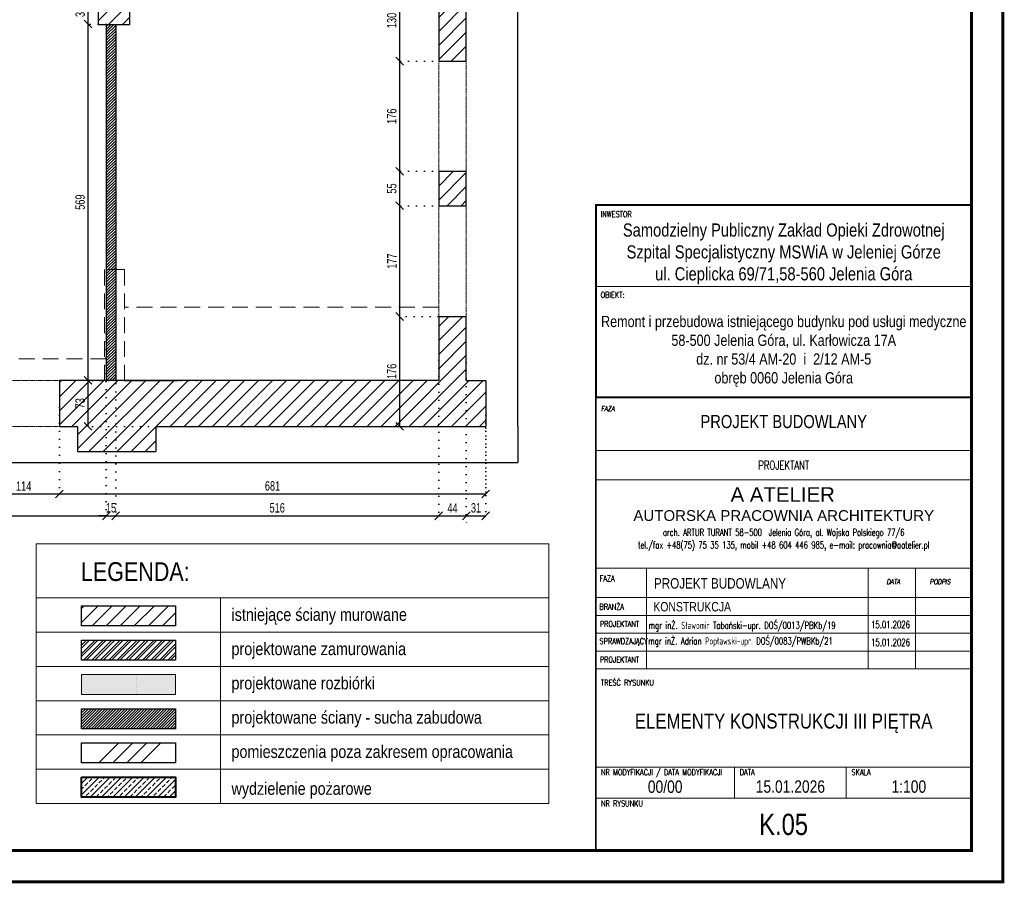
# Model space of a CAD drawing. Header units: millimetres. Extents: x 11149 to 111407, y -107619 to -23630.
# Tile 15 of 245: x 15882 to 17454, y -40605 to -39225. Entities that reach past the tile are written whole.
import ezdxf
from ezdxf.enums import TextEntityAlignment as Align

# ---------------------------------------------------------------- set-up
doc = ezdxf.new("R2010")
doc.units = ezdxf.units.MM
doc.header["$LTSCALE"] = 2
for name, pattern in [('DOT', [6.35, 0, -6.35]), ('HIDDEN', [9.525, 6.35, -3.175]), ('HIDDENX2', [19.05, 12.7, -6.35])]:
    doc.linetypes.add(name, pattern=pattern)
doc.layers.get('0').update_dxf_attribs({"plot": 0})
doc.layers.get('Defpoints').update_dxf_attribs({"color": 1})
for name, color, linetype, lineweight in [('0_OPIS', 7, 'Continuous', 13), ('3DPLAN_A_WYSOKOŚCI ZMIANA', 144, 'HIDDENX2', 5), ('A_KRESKOWANIE', 9, 'Continuous', 0), ('A_opisy', 111, 'Continuous', 15), ('A_WYBURZENIA', 6, 'Continuous', 0), ('A_ściany mur', 2, 'Continuous', 30), ('e-cad_wymiary', 4, 'Continuous', 9), ('TABELKA-OPIS', 136, 'Continuous', 13)]:
    doc.layers.add(name, color=color, linetype=linetype, lineweight=lineweight)
for name, color, linetype in [('3DPLAN_A_KRESKOWANIE 1', 253, 'Continuous'), ('3DPLAN_A_OPIS', 8, 'Continuous'), ('3DPLAN_K_OBRYS WIDOK', 242, 'Continuous')]:
    doc.layers.add(name, color=color, linetype=linetype)
doc.styles.add('e-cad_1', font='arial.ttf', dxfattribs={"width": 0.7})
doc.styles.add('J-ROMANS', font='ROMANS.SHX', dxfattribs={"width": 0.7, "oblique": 10})
doc.styles.add('J-SWIS', font='arial.ttf', dxfattribs={"width": 0.8})
doc.styles.add('J-SWIS-BOLD', font='arial.ttf', dxfattribs={"width": 0.8})
doc.styles.add('T2_100_cm', font='ARIALN.TTF')
doc.styles.add('T3_100_cm', font='ARIALN.TTF', dxfattribs={"height": 30})
doc.dimstyles.new('e-cad_1_100_[cm]', dxfattribs={"dimscale": 10, "dimtxt": 1.5, "dimasz": 1.25, "dimexe": 1.25, "dimexo": 0.625, "dimgap": 0.5, "dimtad": 1, "dimdec": 0, "dimrnd": 1, "dimzin": 1, "dimtxsty": 'e-cad_1', "dimblk": 'OBLIQUE', "dimcen": 2.5, "dimclrd": 256, "dimclre": 252, "dimclrt": 7, "dimadec": 0, "dimazin": 0, "dimtfac": 1, "dimtix": 1, "dimtmove": 2, "dimatfit": 3, "dimldrblk": 'NONE', "dimfxl": 60, "dimfxlon": 1, "dimarcsym": 0})

# ---------------------------------------------------------------- blocks, each defined once
blk = doc.blocks.new('_OBLIQUE')
at = {"color": 0, "linetype": 'ByBlock', "lineweight": -2}
blk.add_line((-0.5, -0.5), (0.5, 0.5), dxfattribs=at)
blk = doc.blocks.new('*D620')
at = {"layer": 'Defpoints', "color": 0}
for p in [(15945, -39838.1), (15831, -39860.6), (15945, -39982.9)]:
    blk.add_point(p, dxfattribs=at)
at = {"layer": 'e-cad_wymiary', "color": 252, "linetype": 'DOT', "lineweight": -2}
for p, q in [((15945, -39844.4), (15945, -39995.4)), ((15831, -39866.9), (15831, -39995.4))]:
    blk.add_line(p, q, dxfattribs=at)
at = {"layer": 'e-cad_wymiary', "lineweight": -2}
blk.add_line((15831, -39982.9), (15945, -39982.9), dxfattribs=at)
at = {"layer": 'e-cad_wymiary', "lineweight": -2, "xscale": 12.5, "yscale": 12.5, "zscale": 12.5, "rotation": 180}
blk.add_blockref('_OBLIQUE', (15831, -39982.9), dxfattribs=at)
at = {"layer": 'e-cad_wymiary', "lineweight": -2, "xscale": 12.5, "yscale": 12.5, "zscale": 12.5}
blk.add_blockref('_OBLIQUE', (15945, -39982.9), dxfattribs=at)
at = {"layer": 'e-cad_wymiary', "color": 7, "insert": (15888, -39970.4), "char_height": 15, "attachment_point": 5, "style": 'e-cad_1'}
blk.add_mtext('114', dxfattribs=at)
blk = doc.blocks.new('_None')
blk = doc.blocks.new('*D621')
at = {"layer": 'Defpoints', "color": 0}
for p in [(15945, -39838.1), (16626, -39858.2), (16626, -39982.9)]:
    blk.add_point(p, dxfattribs=at)
at = {"layer": 'e-cad_wymiary', "color": 252, "linetype": 'DOT', "lineweight": -2}
for p, q in [((15945, -39844.4), (15945, -39995.4)), ((16626, -39864.4), (16626, -39995.4))]:
    blk.add_line(p, q, dxfattribs=at)
at = {"layer": 'e-cad_wymiary', "lineweight": -2}
blk.add_line((15945, -39982.9), (16626, -39982.9), dxfattribs=at)
at = {"layer": 'e-cad_wymiary', "lineweight": -2, "xscale": 12.5, "yscale": 12.5, "zscale": 12.5, "rotation": 180}
blk.add_blockref('_OBLIQUE', (15945, -39982.9), dxfattribs=at)
at = {"layer": 'e-cad_wymiary', "lineweight": -2, "xscale": 12.5, "yscale": 12.5, "zscale": 12.5}
blk.add_blockref('_OBLIQUE', (16626, -39982.9), dxfattribs=at)
at = {"layer": 'e-cad_wymiary', "color": 7, "insert": (16285.5, -39970.2), "char_height": 15, "attachment_point": 5, "style": 'e-cad_1'}
blk.add_mtext('681', dxfattribs=at)
blk = doc.blocks.new('*D640')
at = {"layer": 'Defpoints', "color": 0, "ltscale": 0.5}
for p in [(16020, -39720.1), (15436, -39772.5), (16020, -40017.9)]:
    blk.add_point(p, dxfattribs=at)
at = {"layer": 'e-cad_wymiary', "color": 252, "linetype": 'DOT', "lineweight": -2}
for p, q in [((16020, -39726.3), (16020, -40030.4)), ((15436, -39778.7), (15436, -40030.4))]:
    blk.add_line(p, q, dxfattribs=at)
at = {"layer": 'e-cad_wymiary', "lineweight": -2}
blk.add_line((15436, -40017.9), (16020, -40017.9), dxfattribs=at)
at = {"layer": 'e-cad_wymiary', "lineweight": -2, "ltscale": 0.5, "xscale": 12.5, "yscale": 12.5, "zscale": 12.5, "rotation": 180}
blk.add_blockref('_OBLIQUE', (15436, -40017.9), dxfattribs=at)
at = {"layer": 'e-cad_wymiary', "lineweight": -2, "ltscale": 0.5, "xscale": 12.5, "yscale": 12.5, "zscale": 12.5}
blk.add_blockref('_OBLIQUE', (16020, -40017.9), dxfattribs=at)
at = {"layer": 'e-cad_wymiary', "color": 7, "ltscale": 0.5, "insert": (15728, -40005.2), "char_height": 15, "attachment_point": 5, "style": 'e-cad_1'}
blk.add_mtext('584', dxfattribs=at)
blk = doc.blocks.new('*D641')
at = {"layer": 'Defpoints', "color": 0, "ltscale": 0.5}
for p in [(16020, -39720.1), (16035, -39723.6), (16035, -40017.9)]:
    blk.add_point(p, dxfattribs=at)
at = {"layer": 'e-cad_wymiary', "color": 252, "linetype": 'DOT', "lineweight": -2}
for p, q in [((16020, -39726.3), (16020, -40030.4)), ((16035, -39729.9), (16035, -40030.4))]:
    blk.add_line(p, q, dxfattribs=at)
at = {"layer": 'e-cad_wymiary', "lineweight": -2}
for p, q in [((16020, -40017.9), (16007.5, -40017.9)), ((16020, -40017.9), (16035, -40017.9)), ((16035, -40017.9), (16047.5, -40017.9))]:
    blk.add_line(p, q, dxfattribs=at)
at = {"layer": 'e-cad_wymiary', "lineweight": -2, "ltscale": 0.5, "xscale": 12.5, "yscale": 12.5, "zscale": 12.5}
blk.add_blockref('_OBLIQUE', (16020, -40017.9), dxfattribs=at)
at = {"layer": 'e-cad_wymiary', "lineweight": -2, "ltscale": 0.5, "xscale": 12.5, "yscale": 12.5, "zscale": 12.5, "rotation": 180}
blk.add_blockref('_OBLIQUE', (16035, -40017.9), dxfattribs=at)
at = {"layer": 'e-cad_wymiary', "color": 7, "ltscale": 0.5, "insert": (16027.5, -40005.2), "char_height": 15, "attachment_point": 5, "style": 'e-cad_1'}
blk.add_mtext('15', dxfattribs=at)
blk = doc.blocks.new('*D642')
at = {"layer": 'Defpoints', "color": 0, "ltscale": 0.5}
for p in [(16035, -39723.6), (16551, -39762.6), (16551, -40017.9)]:
    blk.add_point(p, dxfattribs=at)
at = {"layer": 'e-cad_wymiary', "color": 252, "linetype": 'DOT', "lineweight": -2}
for p, q in [((16035, -39729.9), (16035, -40030.4)), ((16551, -39768.9), (16551, -40030.4))]:
    blk.add_line(p, q, dxfattribs=at)
at = {"layer": 'e-cad_wymiary', "lineweight": -2}
blk.add_line((16035, -40017.9), (16551, -40017.9), dxfattribs=at)
at = {"layer": 'e-cad_wymiary', "lineweight": -2, "ltscale": 0.5, "xscale": 12.5, "yscale": 12.5, "zscale": 12.5, "rotation": 180}
blk.add_blockref('_OBLIQUE', (16035, -40017.9), dxfattribs=at)
at = {"layer": 'e-cad_wymiary', "lineweight": -2, "ltscale": 0.5, "xscale": 12.5, "yscale": 12.5, "zscale": 12.5}
blk.add_blockref('_OBLIQUE', (16551, -40017.9), dxfattribs=at)
at = {"layer": 'e-cad_wymiary', "color": 7, "ltscale": 0.5, "insert": (16293, -40005.2), "char_height": 15, "attachment_point": 5, "style": 'e-cad_1'}
blk.add_mtext('516', dxfattribs=at)
blk = doc.blocks.new('*D643')
at = {"layer": 'Defpoints', "color": 0}
for p in [(16551, -39762.6), (16595, -39766.5), (16595, -40017.9)]:
    blk.add_point(p, dxfattribs=at)
at = {"layer": 'e-cad_wymiary', "color": 252, "linetype": 'DOT', "lineweight": -2}
for p, q in [((16551, -39768.9), (16551, -40030.4)), ((16595, -39772.8), (16595, -40030.4))]:
    blk.add_line(p, q, dxfattribs=at)
at = {"layer": 'e-cad_wymiary', "lineweight": -2}
blk.add_line((16551, -40017.9), (16595, -40017.9), dxfattribs=at)
at = {"layer": 'e-cad_wymiary', "lineweight": -2, "xscale": 12.5, "yscale": 12.5, "zscale": 12.5, "rotation": 180}
blk.add_blockref('_OBLIQUE', (16551, -40017.9), dxfattribs=at)
at = {"layer": 'e-cad_wymiary', "lineweight": -2, "xscale": 12.5, "yscale": 12.5, "zscale": 12.5}
blk.add_blockref('_OBLIQUE', (16595, -40017.9), dxfattribs=at)
at = {"layer": 'e-cad_wymiary', "color": 7, "insert": (16573, -40005.4), "char_height": 15, "attachment_point": 5, "style": 'e-cad_1'}
blk.add_mtext('44', dxfattribs=at)
blk = doc.blocks.new('*D644')
at = {"layer": 'Defpoints', "color": 0}
for p in [(16595, -39766.5), (16626, -39838.1), (16626, -40017.9)]:
    blk.add_point(p, dxfattribs=at)
at = {"layer": 'e-cad_wymiary', "color": 252, "linetype": 'DOT', "lineweight": -2}
for p, q in [((16595, -39772.8), (16595, -40030.4)), ((16626, -39844.4), (16626, -40030.4))]:
    blk.add_line(p, q, dxfattribs=at)
at = {"layer": 'e-cad_wymiary', "lineweight": -2}
blk.add_line((16595, -40017.9), (16626, -40017.9), dxfattribs=at)
at = {"layer": 'e-cad_wymiary', "lineweight": -2, "xscale": 12.5, "yscale": 12.5, "zscale": 12.5, "rotation": 180}
blk.add_blockref('_OBLIQUE', (16595, -40017.9), dxfattribs=at)
at = {"layer": 'e-cad_wymiary', "lineweight": -2, "xscale": 12.5, "yscale": 12.5, "zscale": 12.5}
blk.add_blockref('_OBLIQUE', (16626, -40017.9), dxfattribs=at)
at = {"layer": 'e-cad_wymiary', "color": 7, "insert": (16610.5, -40005.2), "char_height": 15, "attachment_point": 5, "style": 'e-cad_1'}
blk.add_mtext('31', dxfattribs=at)
blk = doc.blocks.new('*D645')
at = {"layer": 'Defpoints', "color": 0}
for p in [(16488.6, -39699.4), (16595, -39699.4), (16626, -39874.9)]:
    blk.add_point(p, dxfattribs=at)
at = {"layer": 'e-cad_wymiary', "color": 252, "linetype": 'DOT', "lineweight": -2}
for p, q in [((16588.7, -39699.4), (16476.1, -39699.4)), ((16619.7, -39874.9), (16476.1, -39874.9))]:
    blk.add_line(p, q, dxfattribs=at)
at = {"layer": 'e-cad_wymiary', "lineweight": -2}
blk.add_line((16488.6, -39874.9), (16488.6, -39699.4), dxfattribs=at)
at = {"layer": 'e-cad_wymiary', "lineweight": -2, "xscale": 12.5, "yscale": 12.5, "zscale": 12.5}
for p, rotation in [((16488.6, -39699.4), 90), ((16488.6, -39874.9), 270)]:
    blk.add_blockref('_OBLIQUE', p, dxfattribs=dict(at, rotation=rotation))
at = {"layer": 'e-cad_wymiary', "color": 7, "insert": (16476, -39787.1), "char_height": 15, "attachment_point": 5, "rotation": 90, "style": 'e-cad_1'}
blk.add_mtext('176', dxfattribs=at)
blk = doc.blocks.new('*D646')
at = {"layer": 'Defpoints', "color": 0}
for p in [(16488.6, -39522.4), (16573, -39522.4), (16595, -39699.4)]:
    blk.add_point(p, dxfattribs=at)
at = {"layer": 'e-cad_wymiary', "color": 252, "linetype": 'DOT', "lineweight": -2}
for p, q in [((16566.7, -39522.4), (16476.1, -39522.4)), ((16588.7, -39699.4), (16476.1, -39699.4))]:
    blk.add_line(p, q, dxfattribs=at)
at = {"layer": 'e-cad_wymiary', "lineweight": -2}
blk.add_line((16488.6, -39699.4), (16488.6, -39522.4), dxfattribs=at)
at = {"layer": 'e-cad_wymiary', "lineweight": -2, "xscale": 12.5, "yscale": 12.5, "zscale": 12.5}
for p, rotation in [((16488.6, -39522.4), 90), ((16488.6, -39699.4), 270)]:
    blk.add_blockref('_OBLIQUE', p, dxfattribs=dict(at, rotation=rotation))
at = {"layer": 'e-cad_wymiary', "color": 7, "insert": (16476.1, -39610.9), "char_height": 15, "attachment_point": 5, "rotation": 90, "style": 'e-cad_1'}
blk.add_mtext('177', dxfattribs=at)
blk = doc.blocks.new('*D647')
at = {"layer": 'Defpoints', "color": 0}
for p in [(16488.6, -39467.4), (16573, -39467.4), (16573, -39522.4)]:
    blk.add_point(p, dxfattribs=at)
at = {"layer": 'e-cad_wymiary', "color": 252, "linetype": 'DOT', "lineweight": -2}
for p, q in [((16566.7, -39467.4), (16476.1, -39467.4)), ((16566.7, -39522.4), (16476.1, -39522.4))]:
    blk.add_line(p, q, dxfattribs=at)
at = {"layer": 'e-cad_wymiary', "lineweight": -2}
blk.add_line((16488.6, -39522.4), (16488.6, -39467.4), dxfattribs=at)
at = {"layer": 'e-cad_wymiary', "lineweight": -2, "xscale": 12.5, "yscale": 12.5, "zscale": 12.5}
for p, rotation in [((16488.6, -39467.4), 90), ((16488.6, -39522.4), 270)]:
    blk.add_blockref('_OBLIQUE', p, dxfattribs=dict(at, rotation=rotation))
at = {"layer": 'e-cad_wymiary', "color": 7, "insert": (16476, -39494.9), "char_height": 15, "attachment_point": 5, "rotation": 90, "style": 'e-cad_1'}
blk.add_mtext('55', dxfattribs=at)
blk = doc.blocks.new('*D648')
at = {"layer": 'Defpoints', "color": 0}
for p in [(16488.6, -39291.4), (16573, -39291.4), (16573, -39467.4)]:
    blk.add_point(p, dxfattribs=at)
at = {"layer": 'e-cad_wymiary', "color": 252, "linetype": 'DOT', "lineweight": -2}
for p, q in [((16566.7, -39291.4), (16476.1, -39291.4)), ((16566.7, -39467.4), (16476.1, -39467.4))]:
    blk.add_line(p, q, dxfattribs=at)
at = {"layer": 'e-cad_wymiary', "lineweight": -2}
blk.add_line((16488.6, -39467.4), (16488.6, -39291.4), dxfattribs=at)
at = {"layer": 'e-cad_wymiary', "lineweight": -2, "xscale": 12.5, "yscale": 12.5, "zscale": 12.5}
for p, rotation in [((16488.6, -39291.4), 90), ((16488.6, -39467.4), 270)]:
    blk.add_blockref('_OBLIQUE', p, dxfattribs=dict(at, rotation=rotation))
at = {"layer": 'e-cad_wymiary', "color": 7, "insert": (16476, -39379.4), "char_height": 15, "attachment_point": 5, "rotation": 90, "style": 'e-cad_1'}
blk.add_mtext('176', dxfattribs=at)
blk = doc.blocks.new('*D649')
at = {"layer": 'Defpoints', "color": 0}
for p in [(16488.6, -39161.4), (16582.4, -39161.4), (16573, -39291.4)]:
    blk.add_point(p, dxfattribs=at)
at = {"layer": 'e-cad_wymiary', "color": 252, "linetype": 'DOT', "lineweight": -2}
for p, q in [((16576.2, -39161.4), (16476.1, -39161.4)), ((16566.7, -39291.4), (16476.1, -39291.4))]:
    blk.add_line(p, q, dxfattribs=at)
at = {"layer": 'e-cad_wymiary', "lineweight": -2}
blk.add_line((16488.6, -39291.4), (16488.6, -39161.4), dxfattribs=at)
at = {"layer": 'e-cad_wymiary', "lineweight": -2, "xscale": 12.5, "yscale": 12.5, "zscale": 12.5}
for p, rotation in [((16488.6, -39161.4), 90), ((16488.6, -39291.4), 270)]:
    blk.add_blockref('_OBLIQUE', p, dxfattribs=dict(at, rotation=rotation))
at = {"layer": 'e-cad_wymiary', "color": 7, "insert": (16476, -39226.4), "char_height": 15, "attachment_point": 5, "rotation": 90, "style": 'e-cad_1'}
blk.add_mtext('130', dxfattribs=at)
blk = doc.blocks.new('*D657')
at = {"layer": 'Defpoints', "color": 0}
for p in [(15990.8, -39801.4), (16170.6, -39801.4), (16170.6, -39874.9)]:
    blk.add_point(p, dxfattribs=at)
at = {"layer": 'e-cad_wymiary', "color": 252, "linetype": 'DOT', "lineweight": -2}
for p, q in [((16164.3, -39801.4), (15978.3, -39801.4)), ((16164.3, -39874.9), (15978.3, -39874.9))]:
    blk.add_line(p, q, dxfattribs=at)
at = {"layer": 'e-cad_wymiary', "lineweight": -2}
blk.add_line((15990.8, -39874.9), (15990.8, -39801.4), dxfattribs=at)
at = {"layer": 'e-cad_wymiary', "lineweight": -2, "xscale": 12.5, "yscale": 12.5, "zscale": 12.5}
for p, rotation in [((15990.8, -39801.4), 90), ((15990.8, -39874.9), 270)]:
    blk.add_blockref('_OBLIQUE', p, dxfattribs=dict(at, rotation=rotation))
at = {"layer": 'e-cad_wymiary', "color": 7, "insert": (15978.2, -39838.1), "char_height": 15, "attachment_point": 5, "rotation": 90, "style": 'e-cad_1'}
blk.add_mtext('73', dxfattribs=at)
blk = doc.blocks.new('*D658')
at = {"layer": 'Defpoints', "color": 0}
for p in [(15990.8, -39232.1), (16026, -39232.1), (16170.6, -39801.4)]:
    blk.add_point(p, dxfattribs=at)
at = {"layer": 'e-cad_wymiary', "color": 252, "linetype": 'DOT', "lineweight": -2}
for p, q in [((16019.7, -39232.1), (15978.3, -39232.1)), ((16164.3, -39801.4), (15978.3, -39801.4))]:
    blk.add_line(p, q, dxfattribs=at)
at = {"layer": 'e-cad_wymiary', "lineweight": -2}
blk.add_line((15990.8, -39801.4), (15990.8, -39232.1), dxfattribs=at)
at = {"layer": 'e-cad_wymiary', "lineweight": -2, "xscale": 12.5, "yscale": 12.5, "zscale": 12.5}
for p, rotation in [((15990.8, -39232.1), 90), ((15990.8, -39801.4), 270)]:
    blk.add_blockref('_OBLIQUE', p, dxfattribs=dict(at, rotation=rotation))
at = {"layer": 'e-cad_wymiary', "color": 7, "insert": (15978.2, -39516.7), "char_height": 15, "attachment_point": 5, "rotation": 90, "style": 'e-cad_1'}
blk.add_mtext('569', dxfattribs=at)
blk = doc.blocks.new('*D659')
at = {"layer": 'Defpoints', "color": 0, "ltscale": 0.5}
for p in [(15990.8, -39193.4), (16003.3, -39193.4), (16026, -39232.1)]:
    blk.add_point(p, dxfattribs=at)
at = {"layer": 'e-cad_wymiary', "color": 252, "linetype": 'DOT', "lineweight": -2}
for p, q in [((15997, -39193.4), (15978.3, -39193.4)), ((16019.7, -39232.1), (15978.3, -39232.1))]:
    blk.add_line(p, q, dxfattribs=at)
at = {"layer": 'e-cad_wymiary', "lineweight": -2}
blk.add_line((15990.8, -39232.1), (15990.8, -39193.4), dxfattribs=at)
at = {"layer": 'e-cad_wymiary', "lineweight": -2, "ltscale": 0.5, "xscale": 12.5, "yscale": 12.5, "zscale": 12.5}
for p, rotation in [((15990.8, -39193.4), 90), ((15990.8, -39232.1), 270)]:
    blk.add_blockref('_OBLIQUE', p, dxfattribs=dict(at, rotation=rotation))
at = {"layer": 'e-cad_wymiary', "color": 7, "ltscale": 0.5, "insert": (15978.2, -39212.7), "char_height": 15, "attachment_point": 5, "rotation": 90, "style": 'e-cad_1'}
blk.add_mtext('39', dxfattribs=at)

msp = doc.modelspace()

# ---------------------------------------------------------------- hatches: boundary and pattern name
at = {"layer": '3DPLAN_A_KRESKOWANIE 1'}
h = msp.add_hatch(dxfattribs=at)
h.set_pattern_fill('ANSI31', color=256, scale=5, style=0)
h.set_pattern_definition([(45, (14206.918, -38714.36), (-11.22532, 11.22532), [])])
h.paths.add_polyline_path([(14219.97, -38701.39), (14194.97, -38701.39), (14194.97, -38726.39), (14219.97, -38726.39)])
h.paths.add_polyline_path([(12418.47, -38265.89), (12293.47, -38265.89), (12293.47, -38305.89), (11781.49, -38305.89), (11781.49, -38349.39), (11809.49, -38349.39), (11809.49, -38458.39), (11829.97, -38458.39), (11829.97, -38349.39), (12348.97, -38349.39), (12348.97, -38549.39), (12396.97, -38549.39), (12396.97, -38613.39), (12410.97, -38613.39), (12410.97, -38352.39), (12439.97, -38352.39), (12439.97, -38305.89), (12418.47, -38305.89)])
h.paths.add_polyline_path([(12747.96, -38305.89), (12559.97, -38305.89), (12559.97, -38352.39), (12559.97, -38395.39), (12572.96, -38395.39), (12572.96, -38355.39), (12747.96, -38355.39)])
h.paths.add_polyline_path([(12410.97, -38716.39), (12396.97, -38716.39), (12396.97, -38911.39), (12326.97, -38911.39), (12326.97, -38928.39), (11829.97, -38928.39), (11829.97, -38858.39), (11809.49, -38858.39), (11809.49, -38928.39), (11781.49, -38928.39), (11781.49, -38994.39), (11798.97, -38994.39), (11798.97, -38950.39), (12368.97, -38950.39), (12368.97, -39017.39), (12375.97, -39017.39), (12375.97, -39010.39), (12410.97, -39010.39)])
h.paths.add_polyline_path([(11829.97, -38633.39), (11809.49, -38633.39), (11809.49, -38683.39), (11829.97, -38683.39)])
h.paths.add_polyline_path([(13772.97, -38305.89), (13726.97, -38305.89), (13726.97, -38265.89), (13601.97, -38265.89), (13601.97, -38305.89), (13559.97, -38305.89), (13559.97, -38347.39), (13627.97, -38347.39), (13627.97, -38636.39), (13204.97, -38636.39), (13204.97, -38653.39), (13245.97, -38653.39), (13245.97, -38705.39), (13618.97, -38705.39), (13618.97, -38755.65), (13648.97, -38755.65), (13648.97, -38485.39), (13689.97, -38485.39), (13689.97, -38341.39), (13772.97, -38341.39)])
h.paths.add_polyline_path([(14060.97, -38305.89), (13887.97, -38305.89), (13887.97, -38341.39), (14060.97, -38341.39)])
h.paths.add_polyline_path([(13091.97, -39365.39), (13037.97, -39365.39), (13037.97, -39354.39), (12981.97, -39354.39), (12916.97, -39354.39), (12916.97, -39519.39), (12981.97, -39519.39), (12981.97, -39808.39), (12901.97, -39808.39), (12901.97, -39874.89), (12945.97, -39874.89), (12945.97, -39914.89), (13070.97, -39914.89), (13070.97, -39874.89), (13114.97, -39874.89), (13114.97, -39805.39), (13037.97, -39805.39), (13037.97, -39520.39), (13091.97, -39520.39)])
h.paths.add_polyline_path([(13426.97, -39805.39), (13229.97, -39805.39), (13229.97, -39874.89), (13426.97, -39874.89)])
h.paths.add_polyline_path([(12956.97, -39264.39), (12956.97, -39197.39), (12950.97, -39197.39), (12950.97, -39173.39), (13026.62, -39173.39), (13026.62, -39264.39)])
h.paths.add_polyline_path([(12726.97, -39808.39), (12590.97, -39808.39), (12590.97, -39874.89), (12726.97, -39874.89)])
h.paths.add_polyline_path([(12415.97, -39808.39), (11864.97, -39808.39), (11864.97, -39692.39), (11809.49, -39692.39), (11809.49, -39808.39), (11781.49, -39808.39), (11781.49, -39874.89), (12231.97, -39874.89), (12231.97, -39914.89), (12356.97, -39914.89), (12356.97, -39874.89), (12415.97, -39874.89)])
h.paths.add_polyline_path([(11864.97, -39470.39), (11809.49, -39470.39), (11809.49, -39517.39), (11864.97, -39517.39)])
h.paths.add_polyline_path([(14626.97, -39805.39), (14431.97, -39805.39), (14431.97, -39874.89), (14626.97, -39874.89)])
h.paths.add_polyline_path([(14316.97, -39805.39), (14140.97, -39805.39), (14140.97, -39874.89), (14161.97, -39874.89), (14161.97, -39914.89), (14286.97, -39914.89), (14286.97, -39874.89), (14316.97, -39874.89)])
h.paths.add_polyline_path([(14025.97, -39805.39), (13831.97, -39805.39), (13831.97, -39874.89), (14025.97, -39874.89)])
h.paths.add_polyline_path([(13716.97, -39805.39), (13541.97, -39805.39), (13541.97, -39874.89), (13570.97, -39874.89), (13570.97, -39914.89), (13695.97, -39914.89), (13695.97, -39874.89), (13716.97, -39874.89)])
h.paths.add_polyline_path([(13602.97, -38997.89), (13602.97, -38912.39), (13618.97, -38912.39), (13618.97, -38902.89), (13618.97, -38875.39), (13648.97, -38875.39), (13648.97, -38902.89), (13654.97, -38902.89), (13654.97, -38959.89), (13769.97, -38959.89), (13769.97, -38987.39), (13908.97, -38987.39), (13908.97, -38997.89), (13769.97, -38997.89), (13608.97, -38997.89)])
h.paths.add_polyline_path([(13602.97, -39133.89), (13766.97, -39133.89), (13766.97, -39220.39), (13675.97, -39220.39), (13675.97, -39513.39), (13641.97, -39513.39), (13641.97, -39243.39), (13614.97, -39243.39), (13614.97, -39205.39), (13602.97, -39205.39)])
h.paths.add_polyline_path([(14806.97, -39086.39), (14806.97, -39266.39), (14740.97, -39266.39), (14740.97, -39343.39), (14762.97, -39343.39), (14762.97, -39575.39), (14775.97, -39575.39), (14775.97, -39329.39), (14934.97, -39329.39), (14934.97, -39260.39), (14870.97, -39260.39), (14870.97, -39136.39), (14816.97, -39136.39), (14816.97, -39003.39), (14870.97, -39003.39), (14870.97, -38895.39), (14807.97, -38895.39), (14807.97, -39063.39)])
h.paths.add_polyline_path([(14254.97, -39243.39), (14204.97, -39243.39), (14204.97, -39220.39), (13896.97, -39220.39), (13896.97, -39195.89), (14129.97, -39195.89), (14129.97, -39132.89), (14242.97, -39132.89), (14242.97, -38997.89), (14137.97, -38997.89), (14137.97, -38972.39), (14205.97, -38972.39), (14205.97, -38906.39), (14253.97, -38906.39), (14253.97, -39063.39), (14254.97, -39086.39)])
h.paths.add_polyline_path([(14636.97, -38305.89), (14463.97, -38305.89), (14463.97, -38341.39), (14636.97, -38341.39)])
h.paths.add_polyline_path([(14924.97, -38305.89), (14901.97, -38305.89), (14901.97, -38265.89), (14776.97, -38265.89), (14776.97, -38305.89), (14751.97, -38305.89), (14751.97, -38341.39), (14924.97, -38341.39)])
h.paths.add_polyline_path([(15234.97, -38305.89), (15039.97, -38305.89), (15039.97, -38341.39), (15234.97, -38341.39)])
h.paths.add_polyline_path([(15524.97, -38305.89), (15502.97, -38305.89), (15502.97, -38265.89), (15377.97, -38265.89), (15377.97, -38305.89), (15349.97, -38305.89), (15349.97, -38341.39), (15524.97, -38341.39)])
h.paths.add_polyline_path([(15834.97, -38305.89), (15641.97, -38305.89), (15641.97, -38341.39), (15834.97, -38341.39)])
h.paths.add_polyline_path([(16625.97, -38305.89), (16098.97, -38305.89), (16098.97, -38265.89), (15973.97, -38265.89), (15973.97, -38305.89), (15948.97, -38305.89), (15948.97, -38341.39), (16550.97, -38341.39), (16550.97, -38448.39), (16594.97, -38448.39), (16594.97, -38341.39), (16625.97, -38341.39)])
h.paths.add_polyline_path([(16594.97, -38625.39), (16550.97, -38625.39), (16550.97, -38680.39), (16594.97, -38680.39)])
h.paths.add_polyline_path([(16594.97, -38857.39), (16550.97, -38857.39), (16550.97, -38985.39), (16594.97, -38985.39)])
h.paths.add_polyline_path([(16594.97, -39161.39), (16550.97, -39161.39), (16550.97, -39291.39), (16594.97, -39291.39)])
h.paths.add_polyline_path([(16594.97, -39467.39), (16550.97, -39467.39), (16550.97, -39522.39), (16594.97, -39522.39)])
h.paths.add_polyline_path([(16625.97, -39801.39), (16594.97, -39801.39), (16594.97, -39699.39), (16550.97, -39699.39), (16550.97, -39801.39), (15944.97, -39801.39), (15944.97, -39874.89), (15973.97, -39874.89), (15973.97, -39914.89), (16098.97, -39914.89), (16098.97, -39874.89), (16625.97, -39874.89)])
h.paths.add_polyline_path([(15830.97, -39801.39), (15637.97, -39801.39), (15637.97, -39874.89), (15830.97, -39874.89)])
h.paths.add_polyline_path([(15520.97, -39801.39), (15345.97, -39801.39), (15345.97, -39874.89), (15369.97, -39874.89), (15369.97, -39914.89), (15494.97, -39914.89), (15494.97, -39874.89), (15520.97, -39874.89)])
h.paths.add_polyline_path([(15230.97, -39801.39), (15035.97, -39801.39), (15035.97, -39874.89), (15230.97, -39874.89)])
h.paths.add_polyline_path([(14920.97, -39801.39), (14775.97, -39801.39), (14775.97, -39768.39), (14762.97, -39768.39), (14762.97, -39805.39), (14741.97, -39805.39), (14741.97, -39874.89), (14768.97, -39874.89), (14768.97, -39914.89), (14893.97, -39914.89), (14893.97, -39874.89), (14920.97, -39874.89)])
h.paths.add_polyline_path([(15468.97, -39135.39), (15406.97, -39135.39), (15406.97, -39244.39), (15468.97, -39244.39)])
h.paths.add_polyline_path([(15468.97, -38894.39), (15406.97, -38894.39), (15406.97, -39005.39), (15468.97, -39005.39)])
h.paths.add_polyline_path([(16056.97, -39178.39), (16006.97, -39178.39), (16006.97, -39233.39), (16056.97, -39233.39)])
h.paths.add_polyline_path([(16056.97, -38909.39), (16006.97, -38909.39), (16006.97, -38963.39), (16056.97, -38963.39)])
h.paths.add_polyline_path([(14348.97, -38305.89), (14324.97, -38305.89), (14324.97, -38265.89), (14199.97, -38265.89), (14199.97, -38305.89), (14175.97, -38305.89), (14175.97, -38341.39), (14348.97, -38341.39)])
h.paths.add_polyline_path([(13212, -38246.89), (13198.97, -38246.89), (13198.97, -38347.39), (13444.97, -38347.39), (13444.97, -38305.89), (13212, -38305.89)])
h.paths.add_polyline_path([(12676.73, -39020.39), (12559.97, -39020.39), (12559.97, -38895.39), (12575.97, -38895.39), (12575.97, -39009.39), (12676.73, -39009.39)])
h.paths.add_polyline_path([(12572.96, -38616.89), (12572.96, -38655.39), (12559.97, -38655.39), (12559.97, -38616.89)])
at = {"layer": '3DPLAN_A_KRESKOWANIE 1', "transparency": 33554687}
h = msp.add_hatch(dxfattribs=at)
h.set_pattern_fill('ANSI31', color=256, scale=5, style=0)
h.set_pattern_definition([(45, (12922.365, -42213.63), (-11.22532, 11.22532), [])])
h.paths.add_polyline_path([(15980.28, -40161.81), (16130.6, -40161.81), (16130.6, -40193.78), (15980.28, -40193.78)])
at = {"layer": '3DPLAN_A_OPIS', "lineweight": 0, "transparency": 33554687}
h = msp.add_hatch(dxfattribs=at)
h.set_pattern_fill('ANSI31', color=1)
h.set_pattern_definition([(45, (-15711.4828, 6015.711), (-2.24506403, 2.24506403), [])])
h.paths.add_polyline_path([(16019.97, -39233.39), (16019.97, -39624.39), (16034.97, -39624.39), (16034.97, -39233.39)])
h.paths.add_polyline_path([(16019.97, -39801.39), (16034.97, -39801.39), (16034.97, -39624.39), (16019.97, -39624.39)])
h = msp.add_hatch(dxfattribs=at)
h.set_pattern_fill('ANSI32', color=1)
h.set_pattern_definition([(45, (178.035, -16235.503), (-6.735192, 6.735192), []), (45, (182.525, -16235.503), (-6.735192, 6.735192), [])])
h.paths.add_polyline_path([(15980.28, -40216.55), (16130.6, -40216.55), (16130.6, -40248.52), (15980.28, -40248.52)])
h = msp.add_hatch(dxfattribs=at)
h.set_pattern_fill('ANSI31', color=1)
h.set_pattern_definition([(45, (-6107.717, -14951.2663), (-2.24506403, 2.24506403), [])])
h.paths.add_polyline_path([(15980.28, -40326.04), (16130.6, -40326.04), (16130.6, -40358.01), (15980.28, -40358.01)])
at = {"layer": 'A_KRESKOWANIE', "transparency": 33554687}
h = msp.add_hatch(dxfattribs=at)
h.set_pattern_fill('ANSI34', color=256, scale=5)
h.set_pattern_definition([(45, (178.035, -16235.5), (-67.35192, 67.35192), []), (45, (200.49, -16235.5), (-67.35192, 67.35192), []), (45, (222.94, -16235.5), (-67.35192, 67.35192), []), (45, (245.39, -16235.5), (-67.35192, 67.35192), [])])
h.paths.add_polyline_path([(15980.28, -40380.78), (16130.6, -40380.78), (16130.6, -40412.75), (15980.28, -40412.75)])
at = {"layer": 'A_WYBURZENIA', "transparency": 33554687}
h = msp.add_hatch(dxfattribs=at)
h.set_pattern_fill('DOTS', color=256)
h.set_pattern_definition([(0, (-2766.6759, -20283.1611), (0.79375, 1.5875), [0, -1.5875])])
h.paths.add_polyline_path([(15980.28, -40271.3), (16130.6, -40271.3), (16130.6, -40303.26), (15980.28, -40303.26)])
at = {"layer": 'e-cad_wymiary', "ltscale": 0.02}
h = msp.add_hatch(dxfattribs=at)
h.set_pattern_fill('ANSI33', color=3, scale=2)
h.set_pattern_definition([(45, (12892.107, -40462.666), (-8.980256, 8.980256), []), (45, (12901.087, -40462.666), (-8.980256, 8.980256), [6.35, -3.175])])
h.paths.add_polyline_path([(15980.28, -40435.53), (16130.6, -40435.53), (16130.6, -40467.5), (15980.28, -40467.5)])

# ---------------------------------------------------------------- linework, layer by layer
at = {"layer": '0_OPIS'}
for p, q in [((17401.87, -39651.46), (16802.23, -39651.46)), ((17401.87, -39913.73), (16802.23, -39913.73)), ((17401.87, -39913.73), (16802.23, -39913.73)), ((17401.87, -39960.36), (16802.23, -39960.36)), ((16802.23, -40101.77), (17401.87, -40101.77)), ((17401.87, -40101.77), (16802.23, -40101.77)), ((17401.87, -40101.77), (16802.23, -40101.77)), ((17401.87, -40101.77), (16802.23, -40101.77)), ((17401.87, -40101.77), (16802.23, -40101.77)), ((16802.23, -40101.77), (17401.87, -40101.77)), ((16802.23, -40101.77), (17401.87, -40101.77)), ((17401.87, -40101.77), (16802.23, -40101.77)), ((17401.87, -40101.77), (16802.23, -40101.77)), ((16883, -40101.77), (16883, -40262.47)), ((17237.16, -40101.77), (17237.16, -40262.47)), ((17312.3, -40101.77), (17312.3, -40262.47)), ((17401.87, -40148.41), (16802.23, -40148.41)), ((16801.87, -40176.93), (17401.87, -40176.93)), ((16801.87, -40205.44), (17401.87, -40205.44)), ((16802.23, -40205.44), (17401.87, -40205.44)), ((16802.23, -40205.44), (17401.87, -40205.44)), ((16802.23, -40233.96), (17401.87, -40233.96)), ((16802.23, -40262.47), (17401.87, -40262.47)), ((16802.23, -40262.47), (17401.87, -40262.47)), ((16801.87, -40419.22), (17401.87, -40419.22)), ((17023.44, -40419.22), (17023.44, -40469.22)), ((17201.87, -40419.22), (17201.87, -40469.22)), ((16801.87, -40469.22), (17401.87, -40469.22))]:
    msp.add_line(p, q, dxfattribs=at)
for points, const_width in [([(11151.87, -37632.55), (17451.87, -37632.55), (17451.87, -40602.55), (11151.87, -40602.55)], 5), ([(11451.87, -37682.55), (17401.87, -37682.55), (17401.87, -40552.55), (11451.87, -40552.55)], 5), ([(16801.87, -40552.55), (17401.87, -40552.55), (17401.87, -39521.2), (16801.87, -39521.2)], 3), ([(16802.23, -39828.68), (17401.87, -39828.68), (17401.87, -39521.2), (16802.23, -39521.2)], 3)]:
    msp.add_lwpolyline(points, close=True, dxfattribs=dict(at, const_width=const_width))
at = {"layer": '3DPLAN_A_OPIS', "color": 1, "lineweight": 30}
for p, q in [((16019.97, -39233.39), (16019.97, -39801.39)), ((16034.97, -39233.39), (16034.97, -39801.39))]:
    msp.add_line(p, q, dxfattribs=at)
for points in [[(15980.28, -40216.55), (16130.6, -40216.55), (16130.6, -40248.52), (15980.28, -40248.52)], [(15980.28, -40326.04), (16130.6, -40326.04), (16130.6, -40358.01), (15980.28, -40358.01)]]:
    msp.add_lwpolyline(points, close=True, dxfattribs=at)
at = {"layer": '3DPLAN_A_WYSOKOŚCI ZMIANA'}
for p, q in [((16016.97, -39624.39), (16016.97, -39801.39)), ((16048.97, -39624.39), (16019.97, -39624.39)), ((16048.97, -39624.39), (16048.97, -39801.39)), ((16550.97, -39684.39), (16048.97, -39684.39)), ((16019.97, -39766.89), (15449.97, -39766.89))]:
    msp.add_line(p, q, dxfattribs=at)
at = {"layer": '3DPLAN_K_OBRYS WIDOK'}
for p, q in [((16677.49, -39874.89), (16677.49, -38305.89)), ((16677.49, -39874.89), (16677.49, -39932.89)), ((11746.49, -39932.89), (16677.49, -39932.89))]:
    msp.add_line(p, q, dxfattribs=at)
at = {"layer": 'A_opisy', "ltscale": 0.1}
for points in [[(15908.03, -40062.38), (16726.87, -40062.38), (16726.87, -40149.09), (15908.03, -40149.09)], [(15908.03, -40149.09), (16726.87, -40149.09), (16726.87, -40203.83), (15908.03, -40203.83)], [(15908.03, -40149.09), (16202.3, -40149.09), (16202.3, -40203.83), (15908.03, -40203.83)], [(15908.03, -40203.83), (16726.87, -40203.83), (16726.87, -40258.58), (15908.03, -40258.58)], [(15908.03, -40203.83), (16202.3, -40203.83), (16202.3, -40258.58), (15908.03, -40258.58)], [(15908.03, -40258.58), (16726.87, -40258.58), (16726.87, -40313.32), (15908.03, -40313.32)], [(15908.03, -40258.58), (16202.3, -40258.58), (16202.3, -40313.32), (15908.03, -40313.32)], [(15908.03, -40313.32), (16726.87, -40313.32), (16726.87, -40368.07), (15908.03, -40368.07)], [(15908.03, -40313.32), (16202.3, -40313.32), (16202.3, -40368.07), (15908.03, -40368.07)], [(15908.03, -40368.07), (16726.87, -40368.07), (16726.87, -40422.81), (15908.03, -40422.81)], [(15908.03, -40368.07), (16202.3, -40368.07), (16202.3, -40422.81), (15908.03, -40422.81)], [(15908.03, -40422.81), (16202.3, -40422.81), (16202.3, -40477.55), (15908.03, -40477.55)], [(15908.03, -40422.81), (16726.87, -40422.81), (16726.87, -40477.55), (15908.03, -40477.55)]]:
    msp.add_lwpolyline(points, close=True, dxfattribs=at)
at = {"layer": 'A_WYBURZENIA', "transparency": 33554687}
msp.add_lwpolyline([(15980.28, -40271.3), (16130.6, -40271.3), (16130.6, -40303.26), (15980.28, -40303.26)], close=True, dxfattribs=at)
at = {"layer": 'A_ściany mur', "ltscale": 0.1}
for p, q in [((16550.97, -39161.39), (16550.97, -39291.39)), ((16594.97, -39291.39), (16594.97, -39161.39)), ((16006.97, -39178.39), (16006.97, -39233.39)), ((16056.97, -39178.39), (16056.97, -39233.39)), ((16056.97, -39233.39), (16006.97, -39233.39)), ((16550.97, -39291.39), (16594.97, -39291.39)), ((16550.97, -39467.39), (16594.97, -39467.39)), ((16550.97, -39467.39), (16550.97, -39522.39)), ((16594.97, -39522.39), (16594.97, -39467.39)), ((16550.97, -39522.39), (16594.97, -39522.39)), ((16550.97, -39699.39), (16594.97, -39699.39)), ((16550.97, -39699.39), (16550.97, -39801.39)), ((16594.97, -39801.39), (16594.97, -39699.39)), ((16550.97, -39801.39), (15944.97, -39801.39)), ((15944.97, -39801.39), (15944.97, -39874.89)), ((16048.97, -39801.39), (16134.97, -39801.39)), ((16594.97, -39801.39), (16625.97, -39801.39)), ((16625.97, -39801.39), (16625.97, -39874.89)), ((15944.97, -39874.89), (15973.97, -39874.89)), ((15973.97, -39874.89), (15973.97, -39914.89)), ((16098.97, -39874.89), (16625.97, -39874.89)), ((16098.97, -39874.89), (16098.97, -39914.89)), ((15973.97, -39914.89), (16098.97, -39914.89))]:
    msp.add_line(p, q, dxfattribs=at)
at = {"layer": 'A_ściany mur', "color": 4, "linetype": 'HIDDEN', "lineweight": 5, "ltscale": 0.1}
for p, q in [((16550.97, -39291.39), (16550.97, -39467.39)), ((16594.97, -39291.39), (16594.97, -39467.39)), ((16550.97, -39522.39), (16550.97, -39699.39)), ((16594.97, -39522.39), (16594.97, -39699.39)), ((15830.97, -39801.39), (15944.97, -39801.39)), ((15830.97, -39874.89), (15944.97, -39874.89))]:
    msp.add_line(p, q, dxfattribs=at)
at = {"layer": 'A_ściany mur', "ltscale": 0.1}
for points in [[(15980.28, -40161.81), (16130.6, -40161.81), (16130.6, -40193.78), (15980.28, -40193.78)], [(15980.28, -40380.78), (16130.6, -40380.78), (16130.6, -40412.75), (15980.28, -40412.75)]]:
    msp.add_lwpolyline(points, close=True, dxfattribs=at)
at = {"layer": 'A_ściany mur', "color": 161, "lineweight": 40, "ltscale": 0.1}
msp.add_lwpolyline([(15980.28, -40435.53), (16130.6, -40435.53), (16130.6, -40467.5), (15980.28, -40467.5)], close=True, dxfattribs=at)
at = {"layer": 'TABELKA-OPIS', "color": 7}
for p, q in [((16801.87, -39521.2), (17401.87, -39521.2)), ((16892.37, -39521.2), (16892.37, -39521.31))]:
    msp.add_line(p, q, dxfattribs=at)

# ---------------------------------------------------------------- texts
at = {"layer": '0_OPIS', "style": 'J-ROMANS', "width": 0.7}
for s, height, p in [('INWESTOR', 9.328, (16809.63, -39540.57)), ('OBIEKT:', 9.328, (16809.63, -39669.44)), ('FAZA', 9.328, (16807.87, -40122.58)), ('BRANŻA', 9.328, (16807.79, -40167.86)), ('PROJEKTANT', 9.328, (16808.33, -40195.3)), ('mgr inŻ. Sławomir Tabański-upr. DOŚ/0013/PBKb/19', 11.5, (16886.19, -40198.66)), ('15.01.2026', 11.5, (17241.57, -40197.39)), ('SPRAWDZAJĄCY', 9.3277, (16807.79, -40222.82)), ('mgr inŻ. Adrian Popławski-upr. DOŚ/0083/PWBKb/21', 11.5, (16885.66, -40223.55)), ('15.01.2026', 11.5, (17241.57, -40225.91)), ('PROJEKTANT', 9.328, (16808.33, -40252.33))]:
    msp.add_text(s, height=height, dxfattribs=at).set_placement(p)
msp.add_text('PROJEKTANT', height=14.134, dxfattribs=at).set_placement((17102.05, -39944.08), align=Align.CENTER)
at = {"layer": '0_OPIS', "style": 'J-SWIS'}
msp.add_text(' A ATELIER', height=23.319, dxfattribs=at).set_placement((17008.11, -39995.45))
msp.add_text('AUTORSKA PRACOWNIA ARCHITEKTURY', height=17.1894, dxfattribs=at).set_placement((17102.05, -40017.41), align=Align.MIDDLE)
at = {"layer": '0_OPIS', "style": 'J-ROMANS', "width": 0.7}
for s, p in [('arch. ARTUR TURANT 58-500  Jelenia Góra, al. Wojska Polskiego 77/6', (17102.05, -40038.52)), ('tel./fax +48(75) 75 35 135, mobil +48 604 446 985, e-mail: pracownia@aatelier.pl', (17102.05, -40058.69))]:
    msp.add_text(s, height=11.3074, dxfattribs=at).set_placement(p, align=Align.TOP_CENTER)
at = {"layer": '0_OPIS', "style": 'J-SWIS', "width": 0.8}
for s, height, p in [('PROJEKT BUDOWLANY', 16.6565, (17000.3, -40125.78)), ('KONSTRUKCJA', 14.9129, (16955.8, -40163.13))]:
    msp.add_text(s, height=height, dxfattribs=at).set_placement(p, align=Align.MIDDLE)
at = {"layer": '0_OPIS', "style": 'J-ROMANS', "oblique": 10, "width": 0.7}
for s, p in [('DATA', (17266.33, -40127.31)), ('PODPIS', (17335.14, -40127.31))]:
    msp.add_text(s, height=7.995, dxfattribs=at).set_placement(p)
at = {"layer": '0_OPIS', "style": 'J-ROMANS', "width": 0.7}
for s, height, p in [('TREŚĆ RYSUNKU', 9.3333, (16810.2, -40284.42)), ('NR MODYFIKACJI / DATA MODYFIKACJI', 9.3333, (16810.2, -40427.55)), ('DATA', 9.333, (17031.77, -40427.55)), ('SKALA', 9.333, (17210.2, -40427.55)), ('NR RYSUNKU', 9.333, (16810.2, -40477.55))]:
    msp.add_text(s, height=height, dxfattribs=at).set_placement(p, align=Align.MIDDLE_LEFT)
at = {"layer": '0_OPIS'}
for s, insert, char_height, width, attachment_point, style in [('Samodzielny Publiczny Zakład Opieki Zdrowotnej\\PSzpital Specjalistyczny MSWiA w Jeleniej Górze\\Pul. Cieplicka 69/71,58-560 Jelenia Góra', (17102.05, -39599.37), 21, 599.6348, 5, 'J-SWIS'), ('\\PRemont i przebudowa istniejącego budynku pod usługi medyczne\\P58-500 Jelenia Góra, ul. Karłowicza 17A\\Pdz. nr 53/4 AM-20  i  2/12 AM-5 \\Pobręb 0060 Jelenia Góra', (17102.05, -39740.07), 18, 599.6348, 5, 'J-SWIS'), ('FAZA', (16810.2, -39842.55), 7.995, 68.7137, 1, 'J-ROMANS'), ('PROJEKT BUDOWLANY', (17102.05, -39867.39), 21, 599.6348, 5, 'J-SWIS'), ('ELEMENTY KONSTRUKCJI III PIĘTRA', (17101.87, -40349.42), 24, 560.0538, 5, 'J-SWIS')]:
    msp.add_mtext(s, dxfattribs=dict(at, insert=insert, char_height=char_height, width=width, attachment_point=attachment_point, style=style))
at = {"layer": '0_OPIS', "style": 'J-SWIS-BOLD', "width": 0.8}
for tag, text, height, p in [('00/00', '01', 19.8, (16912.65, -40450.31)), ('15.01.2026', '31.12.2002', 19.8, (17112.65, -40450.44)), ('1:100', '1:50', 19.8, (17301.87, -40450.44)), ('K.05', 'AR.00.00.00/a', 33.9429, (17101.87, -40510.89))]:
    msp.add_attdef(tag, text=text, height=height, dxfattribs=at).set_placement(p, align=Align.MIDDLE)
at = {"layer": 'A_opisy', "ltscale": 0.1}
for s, height, style, p in [('LEGENDA:', 30, 'T3_100_cm', (15979.36, -40121.95)), ('istniejące ściany murowane', 20, 'T2_100_cm', (16219.97, -40185.67)), ('projektowane zamurowania', 20, 'T2_100_cm', (16219.97, -40240.42)), ('projektowane rozbiórki', 20, 'T2_100_cm', (16219.97, -40295.16)), ('projektowane ściany - sucha zabudowa', 20, 'T2_100_cm', (16219.97, -40349.91)), ('pomieszczenia poza zakresem opracowania', 20, 'T2_100_cm', (16219.97, -40404.65)), ('wydzielenie pożarowe', 20, 'T2_100_cm', (16219.97, -40463.62))]:
    msp.add_text(s, height=height, dxfattribs=dict(at, style=style)).set_placement(p)

# ---------------------------------------------------------------- dimensions: what is measured, and where the dimension line sits
at = {"layer": 'e-cad_wymiary'}
for base, p1, p2, picture, middle in [((16488.63, -39161.39), (16572.97, -39291.39), (16582.44, -39161.39), '*D649', (16475.97, -39226.39)), ((15990.82, -39193.39), (16025.97, -39232.08), (16003.27, -39193.39), '*D659', (15978.16, -39212.74)), ((15990.82, -39232.08), (16170.57, -39801.39), (16025.97, -39232.08), '*D658', (15978.16, -39516.74)), ((16488.63, -39291.39), (16572.97, -39467.39), (16572.97, -39291.39), '*D648', (16475.97, -39379.39)), ((16488.63, -39467.39), (16572.97, -39522.39), (16572.97, -39467.39), '*D647', (16476, -39494.89)), ((16488.63, -39522.39), (16594.97, -39699.39), (16572.97, -39522.39), '*D646', (16476.1, -39610.89)), ((16488.62954678, -39699.38925649), (16625.97052092, -39874.88925649), (16594.97052092, -39699.38925649), '*D645', (16475.97095196, -39787.13925649)), ((15990.82344076, -39801.38925649), (16170.56510231, -39874.88925649), (16170.56510231, -39801.38925649), '*D657', (15978.15972998, -39838.13925649))]:
    dim = msp.add_linear_dim(base=base, p1=p1, p2=p2, angle=90, dimstyle='e-cad_1_100_[cm]', dxfattribs=at)
    dim.commit()
    dim.dimension.update_dxf_attribs({"geometry": picture, "text_midpoint": middle})
for base, p1, p2, picture, middle in [((16019.97, -40017.89), (15435.97, -39772.46), (16019.97, -39720.08), '*D640', (15727.97, -40005.23)), ((16034.97, -40017.89), (16019.97, -39720.08), (16034.97, -39723.62), '*D641', (16027.47, -40005.23)), ((16550.97, -40017.89), (16034.97, -39723.62), (16550.97, -39762.62), '*D642', (16292.97, -40005.23)), ((16594.97, -40017.89), (16550.97, -39762.62), (16594.97, -39766.51), '*D643', (16572.97, -40005.39)), ((16625.97, -40017.89), (16594.97, -39766.51), (16625.97, -39838.14), '*D644', (16610.47, -40005.23)), ((15944.97, -39982.89), (15830.97, -39860.61), (15944.97, -39838.14), '*D620', (15887.97, -39970.36)), ((16625.97, -39982.89), (15944.97, -39838.14), (16625.97, -39858.18), '*D621', (16285.47, -39970.23))]:
    dim = msp.add_linear_dim(base=base, p1=p1, p2=p2, dimstyle='e-cad_1_100_[cm]', dxfattribs=at)
    dim.commit()
    dim.dimension.update_dxf_attribs({"geometry": picture, "text_midpoint": middle})

doc.saveas('drawing.dxf')
